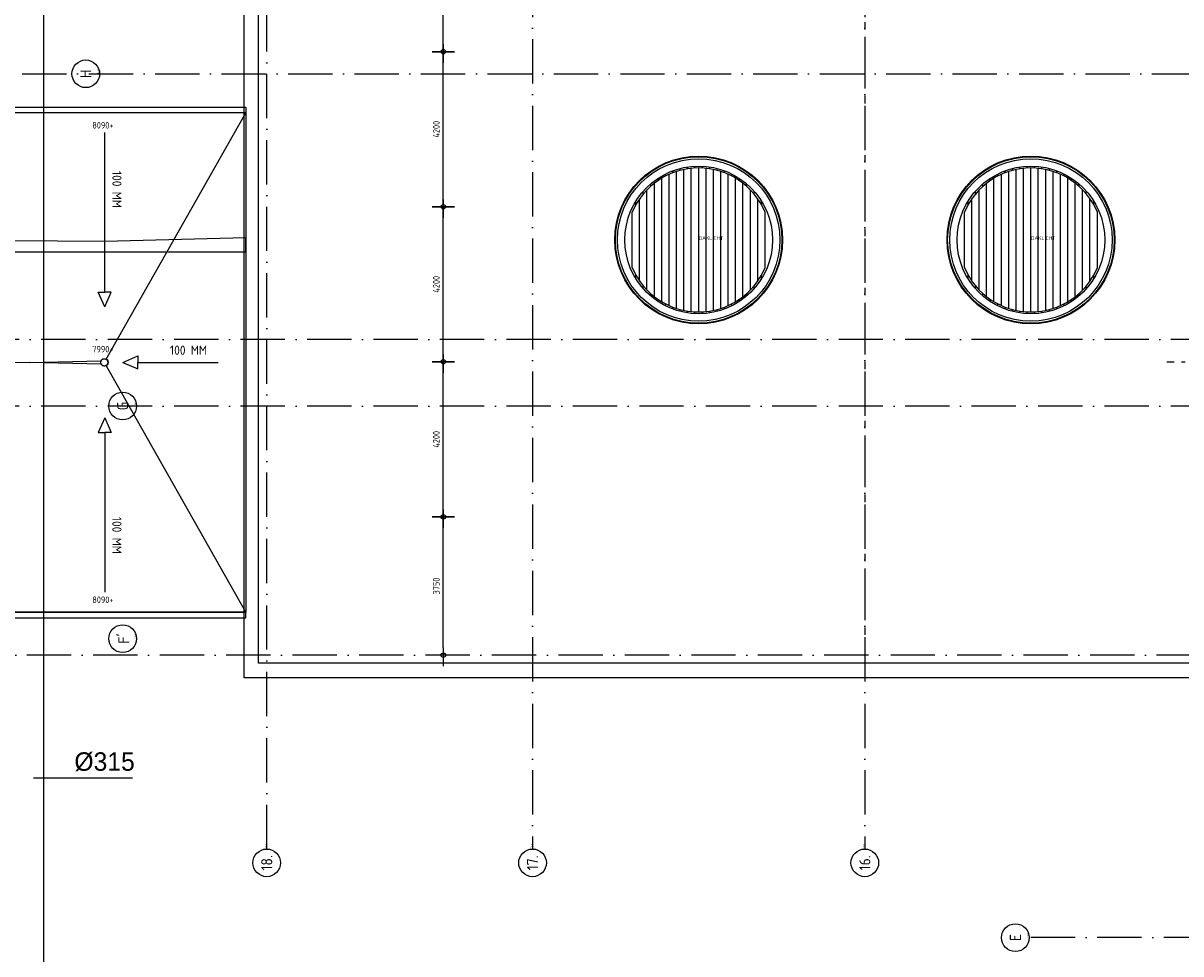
# Model space of a CAD drawing. Extents: x -9573 to 237800, y 0 to 168200.
# Tile 27 of 37: x 86461 to 117822, y 78140 to 103353. Entities that reach past the tile are written whole.
import ezdxf
from ezdxf.enums import TextEntityAlignment as Align

# ---------------------------------------------------------------- set-up
doc = ezdxf.new("R2010")
doc.units = 0
doc.header["$LTSCALE"] = 200
for name, pattern in [('2322121', [2000, 1000, 1000]), ('DASHDOT', [9, 6, -1.5, 0, -1.5]), ('HIDDEN', [2, 1, -1])]:
    doc.linetypes.add(name, pattern=pattern)
doc.layers.get('0').update_dxf_attribs({"linetype": 'CONTINUOUS'})
doc.layers.get('DEFPOINTS').update_dxf_attribs({"linetype": 'CONTINUOUS'})
for name, color, linetype in [('AL$1----_ALGEMEEN', 7, 'CONTINUOUS'), ('AL$1----_MAATVOERING', 7, 'CONTINUOUS'), ('AL$1----_TEKST', 7, 'CONTINUOUS'), ('AL$7----_STRAMIEN', 1, 'DASHDOT'), ('AL$8----_HULPLIJNEN', 2, 'CONTINUOUS'), ('AL27----_DAKEN', 7, 'CONTINUOUS'), ('AL27---_DAKAFSCHOT', 7, 'CONTINUOUS'), ('ALN-----_BLOCKNAAM', 2, 'CONTINUOUS'), ('WL524---', 4, 'CONTINUOUS')]:
    doc.layers.add(name, color=color, linetype=linetype)
doc.styles.add('BURO-025', font='BUROFONT.shx', dxfattribs={"height": 500})
doc.styles.get("Standard").update_dxf_attribs({"font": 'ISOCP'})
doc.dimstyles.new('018STIP100UIT', dxfattribs={"dimscale": 100, "dimtxt": 1.8, "dimasz": 2, "dimexe": 2, "dimexo": 3, "dimgap": 1, "dimtad": 1, "dimdec": 4, "dimrnd": 1, "dimtxsty": 'STANDARD', "dimblk": 'MSTR3', "dimblk1": 'MSTR3', "dimblk2": 'MSTR3', "dimsah": 1, "dimcen": 3, "dimdle": 1.25, "dimse1": 1, "dimse2": 1, "dimclrd": 256, "dimclre": 1, "dimclrt": 7, "dimazin": 3, "dimtfac": 0.75, "dimtdec": 4, "dimtix": 1, "dimtmove": 0, "dimatfit": 3, "dimtvp": 1.5, "dimtolj": 1, "dimtzin": 0})

# ---------------------------------------------------------------- blocks, each defined once
blk = doc.blocks.new('DAKLICHT')
at = {"layer": 'AL$1----_ALGEMEEN', "color": 1}
for points in [[(-500, 1885), (-500, 1936)], [(-400, -1909), (-400, 1909)], [(-300, 1927), (-300, 1977)], [(-200, -1940), (-200, 1940)], [(-100, 1947), (-100, 1997)], [(0, -1950), (0, 1950)], [(100, 1947), (100, 1997)], [(200, -1940), (200, 1940)], [(300, 1927), (300, 1977)], [(400, -1909), (400, 1909)], [(500, 1885), (500, 1936)], [(-1100, 1610), (-1100, 1670)], [(-1000, -1674), (-1000, 1674)], [(-900, 1730), (-900, 1786)], [(-800, -1778), (-800, 1778)], [(-700, 1820), (-700, 1873)], [(-600, -1855), (-600, 1855)], [(600, -1855), (600, 1855)], [(700, 1820), (700, 1873)], [(800, -1778), (800, 1778)], [(900, 1730), (900, 1786)], [(1000, -1674), (1000, 1674)], [(1100, 1610), (1100, 1670)], [(-1500, 1246), (-1500, 1323)], [(-1400, -1357), (-1400, 1357)], [(-1300, 1453), (-1300, 1520)], [(-1200, -1537), (-1200, 1537)], [(1200, -1537), (1200, 1537)], [(1300, 1453), (1300, 1520)], [(1400, -1357), (1400, 1357)], [(1500, 1246), (1500, 1323)], [(-1700, 955), (-1700, 1054)], [(-1600, -1115), (-1600, 1115)], [(1600, -1115), (1600, 1115)], [(1700, 955), (1700, 1054)], [(-1800, -750), (-1800, 750)], [(1800, -750), (1800, 750)], [(-1700, -1054), (-1700, -955)], [(-1500, -1323), (-1500, -1246)], [(1500, -1323), (1500, -1246)], [(1700, -1054), (1700, -955)], [(-1300, -1520), (-1300, -1453)], [(1300, -1520), (1300, -1453)], [(-1100, -1670), (-1100, -1610)], [(-900, -1786), (-900, -1730)], [(-700, -1873), (-700, -1820)], [(700, -1873), (700, -1820)], [(900, -1786), (900, -1730)], [(1100, -1670), (1100, -1610)], [(-500, -1936), (-500, -1885)], [(-300, -1977), (-300, -1927)], [(-100, -1997), (-100, -1947)], [(100, -1997), (100, -1947)], [(300, -1977), (300, -1927)], [(500, -1936), (500, -1885)]]:
    blk.add_lwpolyline(points, dxfattribs=at)
for radius in [2273, 2255, 2200, 2000]:
    blk.add_circle((0, 0), radius, dxfattribs=at)
for start, end in [(22.6199, 157.3801), (202.6199, 337.3801)]:
    blk.add_arc((0, 0), 1950, start, end, dxfattribs=at)
at = {"layer": 'ALN-----_BLOCKNAAM', "linetype": 'CONTINUOUS'}
blk.add_text('DAKLICHT', height=100, dxfattribs=at).set_placement((0, 0))
blk = doc.blocks.new('MSTR3')
at = {"color": 0, "linetype": 'CONTINUOUS'}
for p, q in [((-1, 0), (0, 0)), ((0, 1.5), (0, 0)), ((0, 0), (0, -1.5)), ((0, 0), (1.5, 0))]:
    blk.add_line(p, q, dxfattribs=at)
blk.add_circle((0, 0), 0.3, dxfattribs=at)
blk = doc.blocks.new('*D49')
at = {"linetype": 'BYBLOCK'}
blk.add_line((97843, 86430), (97843, 89780), dxfattribs=at)
at = {"layer": 'DEFPOINTS', "color": 0, "linetype": 'BYBLOCK'}
for p in [(97843, 89980), (101080, 89980), (100260, 86230)]:
    blk.add_point(p, dxfattribs=at)
at = {"linetype": 'BYBLOCK', "xscale": 200, "yscale": 200, "zscale": 200}
for p, rotation in [((97843, 89980), 90), ((97843, 86230), 270)]:
    blk.add_blockref('MSTR3', p, dxfattribs=dict(at, rotation=rotation))
at = {"color": 7, "linetype": 'BYBLOCK', "insert": (97653, 88105), "char_height": 180, "attachment_point": 5, "rotation": 90}
blk.add_mtext('\\A1;3750', dxfattribs=at)
blk = doc.blocks.new('*D50')
at = {"linetype": 'BYBLOCK'}
blk.add_line((97843, 90180), (97843, 93980), dxfattribs=at)
at = {"layer": 'DEFPOINTS', "color": 0, "linetype": 'BYBLOCK'}
for p in [(97843, 94180), (99080, 94180), (101080, 89980)]:
    blk.add_point(p, dxfattribs=at)
at = {"linetype": 'BYBLOCK', "xscale": 200, "yscale": 200, "zscale": 200}
for p, rotation in [((97843, 94180), 90), ((97843, 89980), 270)]:
    blk.add_blockref('MSTR3', p, dxfattribs=dict(at, rotation=rotation))
at = {"color": 7, "linetype": 'BYBLOCK', "insert": (97653, 92080), "char_height": 180, "attachment_point": 5, "rotation": 90}
blk.add_mtext('\\A1;4200', dxfattribs=at)
blk = doc.blocks.new('*D51')
at = {"linetype": 'BYBLOCK'}
blk.add_line((97843, 94380), (97843, 98180), dxfattribs=at)
at = {"layer": 'DEFPOINTS', "color": 0, "linetype": 'BYBLOCK'}
for p in [(97843, 98380), (101080, 98380), (99080, 94180)]:
    blk.add_point(p, dxfattribs=at)
at = {"linetype": 'BYBLOCK', "xscale": 200, "yscale": 200, "zscale": 200}
for p, rotation in [((97843, 98380), 90), ((97843, 94180), 270)]:
    blk.add_blockref('MSTR3', p, dxfattribs=dict(at, rotation=rotation))
at = {"color": 7, "linetype": 'BYBLOCK', "insert": (97653, 96280), "char_height": 180, "attachment_point": 5, "rotation": 90}
blk.add_mtext('\\A1;4200', dxfattribs=at)
blk = doc.blocks.new('*D52')
at = {"linetype": 'BYBLOCK'}
blk.add_line((97843, 98580), (97843, 102380), dxfattribs=at)
at = {"layer": 'DEFPOINTS', "color": 0, "linetype": 'BYBLOCK'}
for p in [(97843, 102580), (99080, 102580), (101080, 98380)]:
    blk.add_point(p, dxfattribs=at)
at = {"linetype": 'BYBLOCK', "xscale": 200, "yscale": 200, "zscale": 200}
for p, rotation in [((97843, 102580), 90), ((97843, 98380), 270)]:
    blk.add_blockref('MSTR3', p, dxfattribs=dict(at, rotation=rotation))
at = {"color": 7, "linetype": 'BYBLOCK', "insert": (97653, 100480), "char_height": 180, "attachment_point": 5, "rotation": 90}
blk.add_mtext('\\A1;4200', dxfattribs=at)
blk = doc.blocks.new('*D53')
at = {"linetype": 'BYBLOCK'}
blk.add_line((97843, 102780), (97843, 106580), dxfattribs=at)
at = {"layer": 'DEFPOINTS', "color": 0, "linetype": 'BYBLOCK'}
for p in [(97843, 106780), (101080, 106780), (99080, 102580)]:
    blk.add_point(p, dxfattribs=at)
at = {"linetype": 'BYBLOCK', "xscale": 200, "yscale": 200, "zscale": 200}
for p, rotation in [((97843, 106780), 90), ((97843, 102580), 270)]:
    blk.add_blockref('MSTR3', p, dxfattribs=dict(at, rotation=rotation))
at = {"color": 7, "linetype": 'BYBLOCK', "insert": (97653, 104680), "char_height": 180, "attachment_point": 5, "rotation": 90}
blk.add_mtext('\\A1;4200', dxfattribs=at)
blk = doc.blocks.new('AFSCHOT8')
at = {"layer": 'AL27----_DAKEN', "color": 1}
for points in [[(320, 15146), (320, 15300), (13830, 15300), (13830, 15146)], [(320, 1620), (320, 1466), (13830, 1466), (13830, 1620)]]:
    blk.add_lwpolyline(points, close=True, dxfattribs=at)
for points in [[(4152, 10287), (4152, 14608)], [(10010, 10287), (10010, 14608)], [(4152, 9887), (3976, 10287), (4152, 10287)], [(4152, 9887), (4329, 10287), (4152, 10287)], [(10010, 9887), (9834, 10287), (10010, 10287)], [(10010, 9887), (10186, 10287), (10010, 10287)], [(3656, 8383), (3256, 8559), (3256, 8383)], [(10504, 8383), (10904, 8559), (10904, 8383)], [(3256, 8383), (1079, 8383)], [(3656, 8383), (3256, 8207), (3256, 8383)], [(10504, 8383), (10904, 8207), (10904, 8383)], [(10904, 8383), (13081, 8383)], [(4152, 6879), (3976, 6479), (4152, 6479)], [(4152, 6879), (4329, 6479), (4152, 6479)], [(10010, 6879), (9834, 6479), (10010, 6479)], [(10010, 6879), (10186, 6479), (10010, 6479)], [(4152, 6479), (4152, 2158)], [(10010, 6479), (10010, 2158)]]:
    blk.add_lwpolyline(points, dxfattribs=at)
at = {"layer": 'AL27---_DAKAFSCHOT', "color": 1}
for points in [[(13830, 15146), (320, 15146), (4098, 8470, -0.424409), (4236, 8429), (7975, 8383), (9914, 8429, -0.424409), (10052, 8470)], [(320, 15146), (320, 1620), (4098, 8296, -0.270012), (4047, 8383, -0.270012), (4098, 8470)], [(13830, 15146), (13830, 1620), (10052, 8296, 0.270012), (10103, 8383, 0.270012), (10052, 8470)], [(10052, 8296, -0.424409), (9914, 8337), (7975, 8383), (4236, 8337, -0.424409), (4098, 8296), (320, 1620), (13830, 1620)]]:
    blk.add_lwpolyline(points, format="xyb", close=True, dxfattribs=at)
at = {"layer": 'AL27---_DAKAFSCHOT'}
for centre in [(4147, 8383), (10003, 8383)]:
    blk.add_circle(centre, 100, dxfattribs=at)
at = {"layer": 'AL$1----_TEKST', "color": 7, "insert": (3411, 15810), "char_height": 180, "width": 3599.63, "attachment_point": 1}
blk.add_mtext('b.k. dakrand 8400+', dxfattribs=at)
at = {"layer": 'AL$1----_TEKST', "color": 4, "char_height": 180, "width": 578.42, "attachment_point": 1}
for s, insert in [('8090+', (3817, 14897)), ('8090+', (9675, 14897)), ('7990+', (3817, 8831)), ('7990+', (9675, 8831)), ('8090+', (3817, 2041)), ('8090+', (9675, 2041))]:
    blk.add_mtext(s, dxfattribs=dict(at, insert=insert))
at = {"layer": 'AL27----_DAKEN', "color": 1, "char_height": 250, "width": 1902.82, "rotation": 270}
for insert, attachment_point in [((4608, 13569), 1), ((10466, 13569), 1), ((4608, 3197), 3), ((10466, 3197), 3)]:
    blk.add_mtext('100 MM', dxfattribs=dict(at, insert=insert, attachment_point=attachment_point))
at = {"layer": 'AL27----_DAKEN', "color": 1, "char_height": 250, "width": 1902.82}
for insert, attachment_point in [((1379, 8838), 1), ((12781, 8838), 3)]:
    blk.add_mtext('100 MM', dxfattribs=dict(at, insert=insert, attachment_point=attachment_point))
at = {"layer": 'ALN-----_BLOCKNAAM', "linetype": 'CONTINUOUS'}
blk.add_text('AFSCHOT8', height=100, dxfattribs=at).set_placement((0, 0))
blk = doc.blocks.new('1010')
at = {"layer": 'AL$7----_STRAMIEN', "color": 7, "linetype": 'CONTINUOUS'}
blk.add_circle((0, 750), 750, dxfattribs=at)
at = {"layer": 'ALN-----_BLOCKNAAM', "linetype": 'CONTINUOUS'}
blk.add_text('1010', height=100, dxfattribs=at).set_placement((0, 0))
blk = doc.blocks.new('1011')
at = {"layer": 'AL$7----_STRAMIEN', "color": 7, "linetype": 'CONTINUOUS'}
blk.add_circle((-750, 0), 750, dxfattribs=at)
at = {"layer": 'ALN-----_BLOCKNAAM', "linetype": 'CONTINUOUS'}
blk.add_text('1011', height=100, dxfattribs=at).set_placement((0, 0))

msp = doc.modelspace()

# ---------------------------------------------------------------- linework, layer by layer
at = {"layer": 'AL$7----_STRAMIEN', "color": 1}
for points in [[(93060.29813, 80980.58036), (93060.29813, 124517.90623)], [(100260.29813, 124517.90623), (100260.29813, 80980.58036)], [(109260.29813, 124517.90623), (109260.29813, 80980.58036)], [(-5367.20421, 101980.58036), (233965.12151, 101980.58036)], [(233960.29813, 94780.58036), (-5367.20421, 94780.58036)], [(233960.29813, 92980.58036), (-5367.20421, 92980.58036)], [(233568.74068, 86230.58036), (-2089.62728, 86230.58036)], [(188760.29813, 78580.58036), (138360.29813, 78580.58036), (113714.55487, 78580.58036)]]:
    msp.add_lwpolyline(points, dxfattribs=at)
at = {"layer": 'AL$8----_HULPLIJNEN'}
msp.add_lwpolyline([(78979.76887, 97159.62711), (92490.29813, 97159.62711), (92490.29813, 97539.62711), (88662.66581, 97439.62711), (84829.85711, 97467.62711), (81007.40119, 97439.62711), (78979.76887, 97539.62711)], close=True, dxfattribs=at)
at = {"layer": 'AL27----_DAKEN', "color": 1}
for points in [[(118190.79806, 85620.58036), (92450.29813, 85620.58036), (92450.29813, 119990.58036), (126070.29813, 119990.58036), (126070.29813, 102300.58035)], [(118190.79806, 86010.58036), (92840.29813, 86010.58036), (92840.29813, 119600.58036), (125680.29813, 119600.58036), (125680.29813, 102300.58035)]]:
    msp.add_lwpolyline(points, dxfattribs=at)
at = {"layer": 'AL27----_DAKEN', "color": 1, "linetype": 'HIDDEN'}
for points in [[(109260.29813, 119380.40396), (109260.29813, 85780.40396)], [(117440.29813, 94180.40396), (117940.29813, 94180.40396)]]:
    msp.add_lwpolyline(points, dxfattribs=at)
at = {"layer": 'WL524---', "color": 6, "linetype": '2322121'}
msp.add_line((87023.24812, 51401.72997), (87023.24812, 118050.134), dxfattribs=at)
at = {"layer": 'WL524---', "color": 1}
msp.add_line((86742.711, 82904.22133), (89426.07862, 82904.22133), dxfattribs=at)

# ---------------------------------------------------------------- block references
at = {"layer": 'AL$1----_ALGEMEEN'}
for p in [(104760.29813, 97480.40396), (113760.29813, 97480.40396)]:
    msp.add_blockref('DAKLICHT', p, dxfattribs=at)
at = {"layer": 'AL$7----_STRAMIEN'}
ref = msp.add_blockref('1010', (88532.77494, 101980.58035), dxfattribs=dict(at, xscale=0.5, yscale=0.5, zscale=0.5, rotation=90))
ref.add_attrib('STR-NAAM', 'H', dxfattribs={"color": 3, "linetype": 'CONTINUOUS', "height": 300, "rotation": 90}).set_placement((88157.77494, 101980.58035), align=Align.MIDDLE)
ref = msp.add_blockref('1010', (89532.77494, 92980.58035), dxfattribs=dict(at, xscale=0.5, yscale=0.5, zscale=0.5, rotation=90))
ref.add_attrib('STR-NAAM', 'G', dxfattribs={"color": 3, "linetype": 'CONTINUOUS', "height": 300, "rotation": 90}).set_placement((89157.77494, 92980.58035), align=Align.MIDDLE)
ref = msp.add_blockref('1010', (89532.77494, 86680.58035), dxfattribs=dict(at, xscale=0.5, yscale=0.5, zscale=0.5, rotation=90))
ref.add_attrib('STR-NAAM', "F'", dxfattribs={"color": 3, "linetype": 'CONTINUOUS', "height": 300, "rotation": 90}).set_placement((89157.77494, 86680.58035), align=Align.MIDDLE)
ref = msp.add_blockref('1011', (93060.29813, 80980.58036), dxfattribs=dict(at, xscale=0.5, yscale=0.5, zscale=0.5, rotation=90))
ref.add_attrib('STR-NAAM', '18.', dxfattribs={"color": 3, "linetype": 'CONTINUOUS', "height": 300, "rotation": 90}).set_placement((93060.29813, 80605.58036), align=Align.MIDDLE)
ref = msp.add_blockref('1011', (100260.29813, 80980.58036), dxfattribs=dict(at, xscale=0.5, yscale=0.5, zscale=0.5, rotation=90))
ref.add_attrib('STR-NAAM', '17.', dxfattribs={"color": 3, "linetype": 'CONTINUOUS', "height": 300, "rotation": 90}).set_placement((100260.29813, 80605.58036), align=Align.MIDDLE)
ref = msp.add_blockref('1011', (109260.29813, 80980.58036), dxfattribs=dict(at, xscale=0.5, yscale=0.5, zscale=0.5, rotation=90))
ref.add_attrib('STR-NAAM', '16.', dxfattribs={"color": 3, "linetype": 'CONTINUOUS', "height": 300, "rotation": 90}).set_placement((109260.29813, 80605.58036), align=Align.MIDDLE)
ref = msp.add_blockref('1010', (113714.55487, 78580.58036), dxfattribs=dict(at, xscale=0.5, yscale=0.5, zscale=0.5, rotation=90))
ref.add_attrib('STR-NAAM', 'E', dxfattribs={"color": 3, "linetype": 'CONTINUOUS', "height": 300, "rotation": 90}).set_placement((113339.55487, 78580.58036), align=Align.MIDDLE)
at = {"layer": 'AL$8----_HULPLIJNEN'}
msp.add_blockref('AFSCHOT8', (78660.12166, 85780.40396), dxfattribs=at)

# ---------------------------------------------------------------- texts
at = {"layer": 'WL524---', "color": 2, "style": 'BURO-025'}
msp.add_text('%%C315', height=500, dxfattribs=at).set_placement((87849.22085, 83099.43545))

# ---------------------------------------------------------------- dimensions: what is measured, and where the dimension line sits
at = {"layer": 'AL$1----_MAATVOERING', "color": 1}
for base, p1, p2, picture, middle in [((97842.70582, 106780.40396), (99080.29813, 102580.40396), (101080.29813, 106780.40396), '*D53', (97652.6881, 104680.40396)), ((97842.70582, 102580.40396), (101080.29813, 98380.40396), (99080.29813, 102580.40396), '*D52', (97652.6881, 100480.40396)), ((97842.70582, 98380.40396), (99080.29813, 94180.40396), (101080.29813, 98380.40396), '*D51', (97652.6881, 96280.40396)), ((97842.70582, 94180.40396), (101080.29813, 89980.40396), (99080.29813, 94180.40396), '*D50', (97652.6881, 92080.40396)), ((97842.70582, 89980.40396), (100260.29813, 86230.40396), (101080.29813, 89980.40396), '*D49', (97652.70582, 88105.40396))]:
    dim = msp.add_linear_dim(base=base, p1=p1, p2=p2, angle=90, dimstyle='018STIP100UIT', dxfattribs=at)
    dim.commit()
    dim.dimension.update_dxf_attribs({"geometry": picture, "text_midpoint": middle})

doc.saveas('drawing.dxf')
